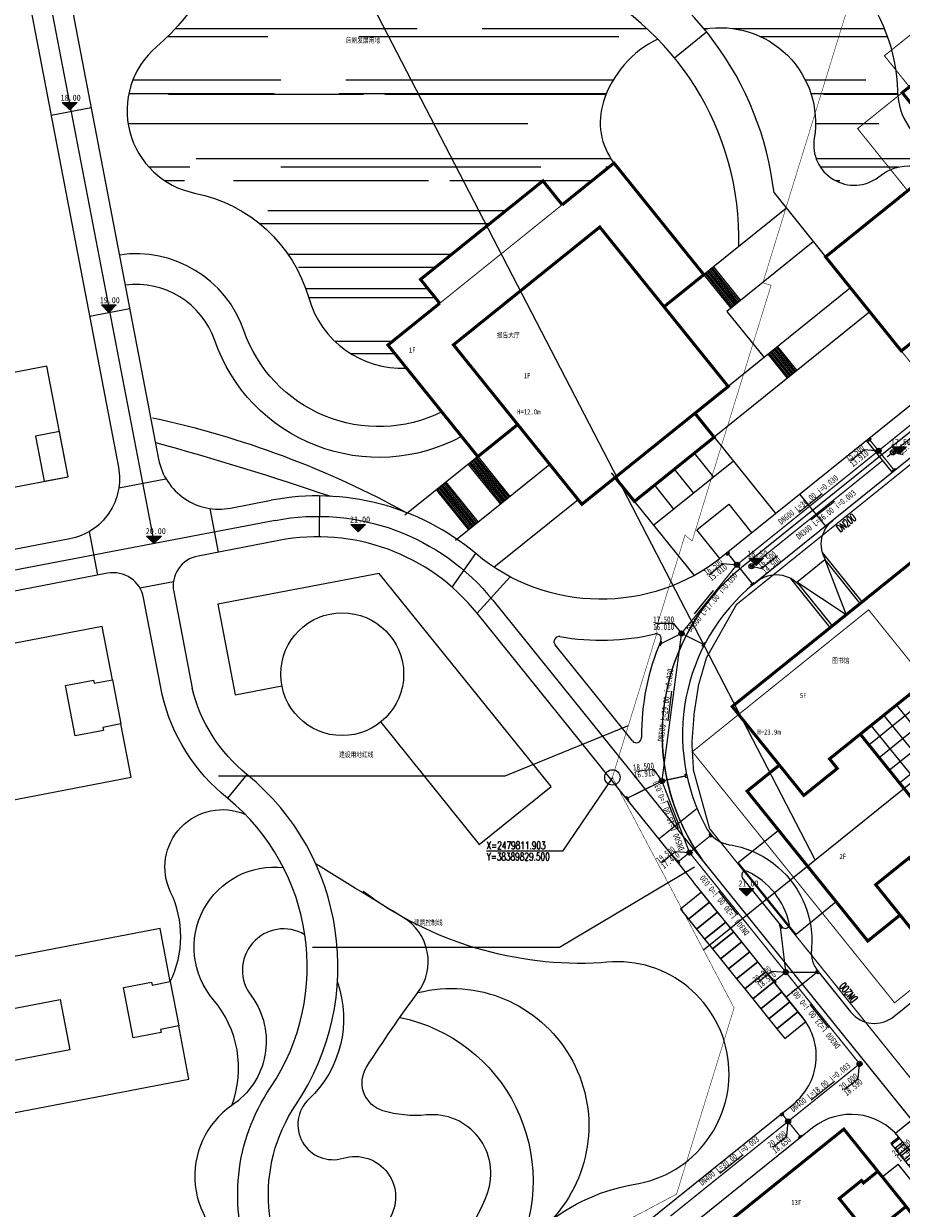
# Model space of a CAD drawing. Extents: x 38389316 to 38392219, y 2477539 to 2480586.
# Tile 27 of 43: x 38389714 to 38389886, y 2479728 to 2479959. Entities that reach past the tile are written whole.
import ezdxf
from ezdxf.enums import TextEntityAlignment as Align

# ---------------------------------------------------------------- set-up
doc = ezdxf.new("R2010")
doc.units = 0
doc.header["$LTSCALE"] = 1000
doc.header["$MEASUREMENT"] = 0
for name, pattern in [('CENTER2', [1.125, 0.75, -0.125, 0.125, -0.125]), ('DASH', [0.35, 0.25, -0.1]), ('PHANTOM2', [1.25, 0.625, -0.125, 0.125, -0.125, 0.125, -0.125])]:
    doc.linetypes.add(name, pattern=pattern)
doc.layers.get('0').update_dxf_attribs({"linetype": 'CONTINUOUS'})
for name, color, linetype in [('000001', 2, 'CONTINUOUS'), ('DIM_ELEV', 8, 'CONTINUOUS'), ('DIM_SYMB', 3, 'CONTINUOUS'), ('DIM_污水', 3, 'CONTINUOUS'), ('PIPE-污水', 2, 'CONTINUOUS'), ('PIPE-给水', 6, 'TG_J'), ('PIPE-雨水', 9, 'CONTINUOUS'), ('TWT_COOR', 3, 'CONTINUOUS'), ('u-road', 4, 'CONTINUOUS'), ('U_室外车位', 3, 'CONTINUOUS'), ('XG-雨水井', 2, 'CONTINUOUS'), ('建筑', 31, 'CONTINUOUS'), ('建筑轮廓', 2, 'CONTINUOUS'), ('文字', 7, 'CONTINUOUS'), ('用地界线', 8, 'CONTINUOUS'), ('路中线', 7, 'CENTER2'), ('道路', 33, 'CONTINUOUS'), ('雨水', 130, 'CONTINUOUS')]:
    doc.layers.add(name, color=color, linetype=linetype)
doc.layers.add('规划坐标', color=7, linetype='CONTINUOUS', lineweight=9)
doc.styles.add('-宋体', font='txt', dxfattribs={"width": 0.8})
doc.styles.add('_TCH_DIM', font='SIMPLEX', dxfattribs={"bigfont": 'GBCBIG'})
doc.styles.add('DIM_FONT', font='SIMPLEX', dxfattribs={"width": 0.7, "bigfont": 'GBCBIG'})
doc.styles.add('TG_LINETYPE', font='SIMPLEX', dxfattribs={"width": 0.8, "height": 3, "bigfont": 'HZTXT'})
doc.styles.add('中等线体', font='txt', dxfattribs={"width": 0.8})
doc.styles.add('人防黑体', font='simhei.ttf', dxfattribs={"width": 0.7})
doc.styles.add('宋体', font='txt', dxfattribs={"width": 0.8, "height": 8})
doc.linetypes.add('TG_J', pattern='A,2,-0.3,["J",TG_LINETYPE,S=0.1,R=0,X=-0.23,Y=-0.15],0', length=2.3)
doc.linetypes.add('未加固陡坎', pattern='A,2,[150,AAA.SHX,S=0.5,R=0,X=0,Y=0.5],1e-11', length=2)
pattern_1 = [(0, (38392595.52, 2482422.002), (27.94, 12.7), [190.5, -25.4, 63.5, -12.7]), (0, (38392612.41, 2482428.352), (-12.7, 16.891), [38.1, -4.191, 76.2, -9.525]), (0, (38392601.8696, 2482432.797), (66.04, 8.509), [101.6, -17.78, 50.8, -12.7])]

# ---------------------------------------------------------------- blocks, each defined once
blk = doc.blocks.new('雨水井')
for p, q in [((-1, 0), (1, 0)), ((-0.84, 0.55), (0.84, 0.55)), ((-0.84, -0.54), (0.84, -0.54))]:
    blk.add_line(p, q)
blk.add_lwpolyline([(0, -1), (0, 1)])
blk.add_circle((0, 0), 1)
blk = doc.blocks.new('排水雨水检修井')
for p, q in [((-1, 0), (1, 0)), ((0, -1), (0, 1))]:
    blk.add_line(p, q)
blk.add_circle((0, 0), 1)
blk = doc.blocks.new('_ARROW')
blk.add_solid([(0, 0), (-1, 0.1), (-1, -0.1)])
blk = doc.blocks.new('hyvahavb')
at = {"layer": 'DIM_ELEV'}
blk.add_hatch(color=8, dxfattribs=at).paths.add_polyline_path([(-173.2, -4360.8), (-182.2, -4351.8), (-164.2, -4351.8)])
at = {"layer": 'DIM_ELEV', "color": 8}
for p, q in [((-173.2, -4360.8), (-182.2, -4351.8)), ((-182.2, -4351.8), (-164.2, -4351.8)), ((-173.2, -4360.8), (-164.2, -4351.8))]:
    blk.add_line(p, q, dxfattribs=at)
blk = doc.blocks.new('202210211F')
at = {"layer": '建筑轮廓'}
h = blk.add_hatch(dxfattribs=at)
h.set_pattern_fill('ANSI37', color=8, scale=2, angle=354, style=0)
h.set_pattern_definition([(39, (38392595.5196, 2482422.0017), (-1.998092, 2.467438), []), (129, (38392595.5196, 2482422.0017), (-2.467438, -1.998092), [])])
h.paths.add_polyline_path([(38392234.43, 2481872.86), (38392247.2, 2481883.15), (38392230.15, 2481904.33), (38392217.37, 2481894.05)])
at = {"layer": '道路'}
h = blk.add_hatch(dxfattribs=at)
h.set_pattern_fill('AR-RROOF', color=8, scale=10, style=0)
h.set_pattern_definition(pattern_1)
h.paths.add_polyline_path([(38392216.49, 2482041.07, -0.097394), (38392210.77, 2482054.36, 0.676508), (38392185.09, 2482058.73, -0.004342), (38392175.13, 2482042.81, -0.065377), (38392186.89, 2482031.82, -0.515756), (38392208.38, 2482010.49, 0.67978), (38392220.98, 2482002.94, -0.416345), (38392234.16, 2482001.73), (38392236.76, 2481998.49), (38392239.88, 2482001), (38392236.7, 2482004.95, 0.102875), (38392232.51, 2482008, -0.291825), (38392224.64, 2482019.71, 0.171739)])
h = blk.add_hatch(dxfattribs=at)
h.set_pattern_fill('AR-RROOF', color=8, scale=10, style=0)
h.set_pattern_definition(pattern_1)
h.paths.add_polyline_path([(38392177.82, 2482029.84, 0.045771), (38392170.04, 2482036.5, -0.483594), (38392148.55, 2482042.12, 0.46098), (38392122.46, 2482049.99, -0.232118), (38392110.53, 2482048.61, 0.308021), (38392089.61, 2482040.23, -0.088486), (38392079.87, 2482028.37, 0.626282), (38392087.32, 2481999.79, -0.280568), (38392109.61, 2481979.29, 0.347327), (38392128.72, 2481965.57), (38392125.09, 2481970.09), (38392135.21, 2481978.24), (38392131.45, 2481982.91), (38392155.37, 2482002.16), (38392159.13, 2481997.49), (38392169.25, 2482005.64, -0.247319), (38392167.21, 2482017.67, -0.207053)])
h.paths.add_polyline_path([(38392102.14, 2482057.2, -0.014725), (38392094.65, 2482054.73, -0.088486), (38392089.61, 2482040.23, -0.308021), (38392110.53, 2482048.61, -0.232118)])
h = blk.add_hatch(dxfattribs=at)
h.set_pattern_fill('ANSI32', color=8, scale=0.3, angle=354, style=0)
h.set_pattern_definition([(39, (38392557.0782, 2482469.7506), (-0.8991415, 1.1103473), []), (39, (38392557.748, 2482469.6802), (-0.8991415, 1.1103473), [])])
h.paths.add_polyline_path([(38392224.93, 2481815.29), (38392223.37, 2481814.04), (38392249.09, 2481782.09), (38392250.65, 2481783.35)])
at = {"layer": 'DIM_SYMB', "color": 8, "flags": 128}
for points in [[(38392193.92, 2481926.37), (38392192.96, 2481925.59, 0.328423), (38392182.26, 2481876.92)], [(38392192.96, 2481925.59, 0.360302), (38392184.45, 2481872.67, 0.360302)]]:
    blk.add_lwpolyline(points, format="xyb", dxfattribs=at)
at = {"layer": 'DIM_SYMB', "color": 8, "elevation": 15.59, "flags": 128}
blk.add_lwpolyline([(38392172.05, 2481895.7), (38392147.91, 2481885.81), (38392091.98, 2481885.81)], dxfattribs=at)
at = {"layer": 'DIM_SYMB', "color": 8, "flags": 128}
blk.add_lwpolyline([(38392184.98, 2481868.06), (38392158.63, 2481852.38), (38392110.32, 2481852.38)], dxfattribs=at)
at = {"layer": 'u-road', "color": 8}
for p, q in [((38392172.86, 2481892.73), (38392157.75, 2481911.5)), ((38392202.11, 2481856.4), (38392194.39, 2481865.99))]:
    blk.add_line(p, q, dxfattribs=at)
at = {"layer": 'u-road', "color": 8, "flags": 128}
for points in [[(38392036.38, 2482134.33), (38392072.44, 2481946.25, -0.414214), (38392062.91, 2481932.2), (38392035.41, 2481926.93, 0.414214), (38391997.31, 2481870.75), (38392007.27, 2481818.8)], [(38392059.31, 2482057.19), (38392080.29, 2481947.75, 0.414214), (38392094.34, 2481938.23), (38392102.29, 2481939.75), (38392102.29, 2481939.75), (38392102.29, 2481939.75)], [(38392268.97, 2481843.03), (38392273.8, 2481837.03, 0.414214), (38392282.24, 2481836.12), (38392366.91, 2481904.29, 0.414214), (38392368.73, 2481921.16), (38392307.46, 2481997.26, 0.414214), (38392290.59, 2481999.08), (38392196.42, 2481923.27)], [(38392245.61, 2481973.14), (38392190.54, 2481928.81, -0.358665), (38392142.24, 2481929.33, 0.226009), (38392102.29, 2481939.75)], [(38392217.36, 2481919.58), (38392211.08, 2481927.37, -0.414213), (38392212, 2481935.81), (38392211.99, 2481935.8)], [(38392103.8, 2481931.9), (38392087.99, 2481928.86, 0.414214), (38392083.23, 2481921.84), (38392086.83, 2481903.05)], [(38392184.79, 2481865.16), (38392142.49, 2481917.7, 0.277404), (38392103.8, 2481931.9), (38392087.99, 2481928.86)], [(38392080.96, 2481901.78), (38392077.33, 2481920.71, 0.414214), (38392070.31, 2481925.48), (38392036.92, 2481919.07, 0.414214), (38392005.17, 2481872.26), (38392015.13, 2481820.31)], [(38392196.42, 2481923.27), (38392197.2, 2481923.89, -0.414213), (38392205.63, 2481922.98), (38392211.83, 2481915.28)], [(38392196.68, 2481923.48, 0.364435), (38392187.46, 2481875.45)], [(38392148.85, 2481777.13, -0.798921), (38392107.1, 2481821.63, 0.386637), (38392097.54, 2481886.17, -0.165783), (38392086.83, 2481903.05, -27.025751)], [(38392133.44, 2481633.29), (38392108.65, 2481664.08, -0.249623), (38392105.48, 2481680.7), (38392130.05, 2481759.93, 0.443343), (38392125.52, 2481767.59, -0.5343), (38392102.12, 2481824.98, 0.386397), (38392093.76, 2481881.51, -0.166613), (38392080.96, 2481901.78, -0.165582)], [(38392187.46, 2481875.45, 0.231246), (38392191.79, 2481872.45, -0.061842), (38392196.29, 2481871.17, -0.061842)], [(38392148.85, 2481777.13), (38392204.3, 2481821.78, 0.414214), (38392206.13, 2481838.65), (38392184.81, 2481865.13, -0.000176), (38392184.79, 2481865.16)], [(38392186.69, 2481862.8), (38392186.69, 2481862.8, 0.000157), (38392186.68, 2481862.8, 0.000157)], [(38392207.58, 2481857.15, -0.068484), (38392207.83, 2481851.98, 0.194134), (38392209.13, 2481847.68), (38392209.13, 2481847.68)], [(38392209.13, 2481847.68), (38392215.49, 2481839.77, 0.414213), (38392223.93, 2481838.86), (38392242.78, 2481854.04)], [(38392134.24, 2481641.86, 0.368088), (38392141.89, 2481640.41), (38392289.22, 2481724.34, 0.461895), (38392290.93, 2481733.32), (38392224.94, 2481815.28, 0.414213), (38392208.07, 2481817.1), (38392208.07, 2481817.1), (38392138.94, 2481761.45, 0.149167), (38392135.01, 2481755.66), (38392111.21, 2481678.92, 0.249623), (38392113.33, 2481667.84), (38392134.24, 2481641.86)]]:
    blk.add_lwpolyline(points, format="xyb", dxfattribs=at)
for points in [[(38392059.26, 2482015), (38392067.11, 2482016.5)], [(38392066.79, 2481975.71), (38392074.65, 2481977.22)], [(38392218.59, 2481951.38), (38392223.6, 2481945.15)], [(38392072.52, 2481942.19), (38392081.72, 2481943.95)], [(38392111.71, 2481932.61), (38392111.78, 2481940.61)], [(38392205.58, 2481940.91), (38392210.59, 2481934.68)], [(38392090.28, 2481938.15), (38392091.92, 2481929.62)], [(38392066.71, 2481933.63), (38392068.35, 2481925.1)], [(38392137.61, 2481922.77), (38392142.24, 2481929.33)], [(38392196.42, 2481923.27), (38392191.4, 2481929.5)], [(38392205.01, 2481923.76), (38392210.46, 2481928.15)], [(38392210.46, 2481928.15), (38392214.63, 2481917.39), (38392205.01, 2481923.76)], [(38392076.62, 2481922.61), (38392083.19, 2481923.87)], [(38392148.98, 2481924.8), (38392142.49, 2481917.7)], [(38392211.51, 2481914.88), (38392203.8, 2481924.46)], [(38392211.9, 2481915.19), (38392217.36, 2481919.58)], [(38392097.54, 2481886.17), (38392093.76, 2481881.51)], [(38392185.49, 2481879.53), (38392178.04, 2481873.53)], [(38392209.13, 2481847.68), (38392202.9, 2481842.66)], [(38392230.54, 2481821.08), (38392224.31, 2481816.06)]]:
    blk.add_lwpolyline(points, dxfattribs=at)
at = {"layer": 'u-road', "color": 8, "linetype": 'DASH', "ltscale": 2, "flags": 128}
blk.add_lwpolyline([(38392196.29, 2481871.17, -0.251867), (38392207.58, 2481857.15)], format="xyb", dxfattribs=at)
at = {"layer": 'u-road', "color": 8}
for centre, radius, start, end in [((38392158.53, 2481912.12), 1, 79.9722, 218.8366), ((38392166.71, 2481958.41), 46, 259.9722, 283.2719), ((38392220.67, 2481893.99), 46.03, 156.6109, 180.7767), ((38392177.5, 2481912.66), 1, 336.6109, 103.2719), ((38392173.64, 2481893.35), 1, 218.8366, 0.7767), ((38392195.01, 2481866.49), 0.8, 64.5253, 218.8366), ((38392202.73, 2481856.9), 0.8, 218.8366, 13.1479)]:
    blk.add_arc(centre, radius, start, end, dxfattribs=at)
at = {"layer": 'u-road', "color": 8, "linetype": 'DASH', "ltscale": 2}
blk.add_arc((38392188.9, 2481853.67), 15, 13.1479, 64.5253, dxfattribs=at)
at = {"layer": 'U_室外车位', "color": 8}
for points in [[(38392187.94, 2481861.24), (38392186.37, 2481863.19), (38392182.24, 2481859.86), (38392183.81, 2481857.92)], [(38392189.51, 2481859.29), (38392187.94, 2481861.24), (38392183.81, 2481857.92), (38392185.38, 2481855.97)], [(38392191.08, 2481857.34), (38392189.51, 2481859.29), (38392185.38, 2481855.97), (38392186.95, 2481854.02)], [(38392192.64, 2481855.4), (38392191.08, 2481857.34), (38392186.95, 2481854.02), (38392188.52, 2481852.07)], [(38392194.21, 2481853.45), (38392192.64, 2481855.4), (38392188.52, 2481852.07), (38392190.08, 2481850.13)], [(38392195.78, 2481851.5), (38392194.21, 2481853.45), (38392190.08, 2481850.13), (38392191.65, 2481848.18)], [(38392197.35, 2481849.56), (38392195.78, 2481851.5), (38392191.65, 2481848.18), (38392193.22, 2481846.23)], [(38392198.92, 2481847.61), (38392197.35, 2481849.56), (38392193.22, 2481846.23), (38392194.79, 2481844.28)], [(38392200.48, 2481845.66), (38392198.92, 2481847.61), (38392194.79, 2481844.28), (38392196.35, 2481842.34)], [(38392202.05, 2481843.71), (38392200.48, 2481845.66), (38392196.35, 2481842.34), (38392197.92, 2481840.39)], [(38392203.62, 2481841.77), (38392202.05, 2481843.71), (38392197.92, 2481840.39), (38392199.49, 2481838.44)], [(38392205.19, 2481839.82), (38392203.62, 2481841.77), (38392199.49, 2481838.44), (38392201.06, 2481836.49)], [(38392206.75, 2481837.87), (38392205.19, 2481839.82), (38392201.06, 2481836.49), (38392202.63, 2481834.55)]]:
    blk.add_lwpolyline(points, close=True, dxfattribs=at)
at = {"layer": '建筑', "color": 8, "linetype": 'DASH', "ltscale": 10, "const_width": 0.2, "flags": 128}
for points in [[(38392228.46, 2481965.11), (38392287.43, 2482012.58), (38392254.88, 2482053.01), (38392222.09, 2482026.61), (38392226.98, 2482020.53), (38392216.85, 2482012.38), (38392226.63, 2482000.23), (38392210.59, 2481987.31)], [(38392184.57, 2481890.62), (38392219, 2481918.34), (38392230.35, 2481904.24), (38392229.96, 2481903.93), (38392246.83, 2481882.97), (38392247.22, 2481883.29), (38392249.73, 2481880.17), (38392243.34, 2481875.03), (38392252.12, 2481864.12), (38392224.08, 2481841.55)]]:
    blk.add_lwpolyline(points, close=True, dxfattribs=at)
at = {"layer": '建筑轮廓', "color": 8, "const_width": 0.6, "flags": 128}
for points in [[(38392281.05, 2482023.37), (38392281.05, 2482023.37), (38392271.14, 2482035.68), (38392269.74, 2482034.55), (38392254.88, 2482053.01), (38392235.02, 2482037.02), (38392239.91, 2482030.94), (38392225.58, 2482019.4), (38392235.67, 2482006.86), (38392237.07, 2482007.99), (38392241.59, 2482002.38), (38392235.2, 2481997.24), (38392230.37, 2482003.24), (38392210.59, 2481987.31), (38392225.39, 2481968.93), (38392245.17, 2481984.86), (38392240.47, 2481990.7), (38392246.86, 2481995.84), (38392247.61, 2481994.91), (38392281.8, 2482022.43), (38392281.05, 2482023.37)], [(38392159.13, 2481997.49), (38392169.25, 2482005.64), (38392186.81, 2481983.83), (38392179.02, 2481977.56), (38392191.57, 2481961.98), (38392162.98, 2481938.97), (38392150.44, 2481954.55), (38392142.65, 2481948.28), (38392125.09, 2481970.09), (38392135.21, 2481978.24)], [(38392159.13, 2481997.49), (38392155.37, 2482002.16), (38392131.45, 2481982.91), (38392135.21, 2481978.24)], [(38392137.89, 2481970.13), (38392162.98, 2481938.97), (38392191.57, 2481961.98), (38392166.48, 2481993.14), (38392137.89, 2481970.13)], [(38392169.48, 2481944.2), (38392173.25, 2481939.53), (38392188.82, 2481952.07), (38392185.06, 2481956.75)], [(38392220.81, 2481808.62), (38392226.32, 2481801.76)]]:
    blk.add_lwpolyline(points, dxfattribs=at)
for points in [[(38392225.58, 2482019.4), (38392235.67, 2482006.86), (38392237.07, 2482007.99), (38392247.61, 2481994.91), (38392281.8, 2482022.43), (38392271.14, 2482035.68), (38392269.74, 2482034.55), (38392259.77, 2482046.93)], [(38392210.59, 2481987.31), (38392230.37, 2482003.24), (38392245.17, 2481984.86), (38392225.39, 2481968.93)], [(38392192.35, 2481899.45), (38392206.34, 2481882.08), (38392212.88, 2481887.35), (38392211.37, 2481889.22), (38392230.15, 2481904.33), (38392247.2, 2481883.15), (38392228.43, 2481868.03), (38392226.93, 2481869.9), (38392220.38, 2481864.63), (38392234.37, 2481847.26), (38392272.22, 2481877.74), (38392230.21, 2481929.93)], [(38392230.21, 2481929.93), (38392192.35, 2481899.45), (38392201.57, 2481888), (38392195.26, 2481882.92), (38392218.84, 2481853.63), (38392225.15, 2481858.71), (38392234.37, 2481847.26), (38392253.3, 2481862.5), (38392268.97, 2481843.03), (38392294.21, 2481863.35), (38392265.8, 2481898.63), (38392259.49, 2481893.55)], [(38392234.43, 2481872.86), (38392247.2, 2481883.15), (38392230.15, 2481904.33), (38392217.37, 2481894.05)], [(38392163.53, 2481776.11), (38392170.18, 2481767.85), (38392173.14, 2481770.24), (38392172.76, 2481770.7), (38392203.45, 2481795.41), (38392209.72, 2481787.62), (38392179.03, 2481762.92), (38392178.65, 2481763.38), (38392175.69, 2481761), (38392182.34, 2481752.74), (38392232.97, 2481793.5), (38392226.32, 2481801.76), (38392223.52, 2481799.5), (38392223.9, 2481799.04), (38392219.53, 2481795.52), (38392213.26, 2481803.31), (38392217.63, 2481806.83), (38392218, 2481806.36), (38392220.81, 2481808.62), (38392214.16, 2481816.87)]]:
    blk.add_lwpolyline(points, close=True, dxfattribs=at)
at = {"layer": '建筑轮廓', "color": 8, "linetype": 'DASH', "ltscale": 2, "const_width": 0.2, "flags": 128}
blk.add_lwpolyline([(38392159.13, 2481997.49), (38392135.21, 2481978.24)], dxfattribs=at)
at = {"layer": '建筑轮廓', "color": 8, "flags": 128}
for points in [[(38392058.47, 2481965.97), (38392033.72, 2481961.23), (38392034.63, 2481956.51), (38392026.38, 2481954.93), (38392025.47, 2481959.64), (38391993.65, 2481953.54), (38391997.8, 2481931.94), (38392029.62, 2481938.04), (38392028.71, 2481942.75), (38392036.96, 2481944.33), (38392037.87, 2481939.62), (38392062.62, 2481944.36)], [(38392057.9, 2481943.46), (38392062.62, 2481944.36), (38392060.92, 2481953.2), (38392056.21, 2481952.3)], [(38392019.55, 2481905.56), (38392021.55, 2481895.15), (38392025.28, 2481895.87), (38392025.17, 2481896.46), (38392049.72, 2481901.16), (38392051.6, 2481891.34), (38392027.05, 2481886.63), (38392026.94, 2481887.22), (38392023.21, 2481886.51), (38392025.2, 2481876.1), (38392074.9, 2481885.63), (38392072.9, 2481896.04), (38392069.36, 2481895.36), (38392069.48, 2481894.77), (38392063.98, 2481893.71), (38392062.09, 2481903.54), (38392067.59, 2481904.59), (38392067.71, 2481904), (38392071.24, 2481904.68), (38392069.25, 2481915.09)], [(38392016.72, 2481843.86), (38392018.72, 2481833.45), (38392022.45, 2481834.17), (38392022.33, 2481834.76), (38392061.03, 2481842.18), (38392062.91, 2481832.36), (38392024.22, 2481824.94), (38392024.1, 2481825.53), (38392020.37, 2481824.81), (38392022.37, 2481814.4), (38392086.21, 2481826.64), (38392084.21, 2481837.05), (38392080.67, 2481836.37), (38392080.79, 2481835.78), (38392075.29, 2481834.73), (38392073.4, 2481844.55), (38392078.9, 2481845.6), (38392079.02, 2481845.02), (38392082.55, 2481845.69), (38392080.56, 2481856.1)]]:
    blk.add_lwpolyline(points, close=True, dxfattribs=at)
for points in [[(38392123.68, 2481896.41), (38392142.93, 2481872.5), (38392156.95, 2481883.79), (38392123.39, 2481925.47), (38392091.84, 2481919.42), (38392095.23, 2481901.74), (38392104.37, 2481903.5)], [(38392071.24, 2481904.68), (38392072.9, 2481896.04)], [(38392212.69, 2481861.27), (38392204.83, 2481854.93), (38392193.54, 2481868.96), (38392201.41, 2481875.29)], [(38392082.55, 2481845.69), (38392084.21, 2481837.05)]]:
    blk.add_lwpolyline(points, dxfattribs=at)
at = {"layer": '建筑轮廓', "color": 8}
blk.add_circle((38392116.16, 2481905.76), 12, dxfattribs=at)
at = {"layer": '用地界线', "color": 10, "linetype": 'PHANTOM2', "ltscale": 0.01, "const_width": 0.1, "flags": 128}
blk.add_lwpolyline([(38392235.26, 2482101.89), (38392270.9, 2482137.54), (38392306.54, 2482173.18), (38392373.95, 2482086.4), (38392424.95, 2482025.04), (38392448.56, 2481995.71), (38392438.61, 2481909.05), (38392429.45, 2481829.31), (38392429.01, 2481827.02), (38392427.12, 2481819.84), (38392426.6, 2481818.27), (38392426.26, 2481817.21), (38392425.43, 2481814.9), (38392423.82, 2481810.98), (38392421.79, 2481806.57), (38392418.72, 2481801.02), (38392414.83, 2481794.99), (38392410.53, 2481789.42), (38392405.59, 2481783.99), (38392398.87, 2481777.91), (38392396.95, 2481776.5), (38392345.95, 2481747.45), (38392111.41, 2481613.84), (38392109.01, 2481614.47), (38392106.98, 2481614.07), (38392098.15, 2481630.51), (38392116.12, 2481640.75), (38392101.21, 2481666.92), (38392135.86, 2481778.66), (38392136.38, 2481780.34), (38392181.47, 2481804.15), (38392192.72, 2481840.56), (38392168.94, 2481885.6), (38392177.65, 2481913.84), (38392177.59, 2481914.99), (38392183.13, 2481932.94), (38392184.52, 2481931.77), (38392189.13, 2481946.8), (38392199.95, 2481981.77), (38392198.7, 2481982.12), (38392198.34, 2481982.25), (38392199.41, 2481985.72), (38392202.06, 2481994.32)], close=True, dxfattribs=at)
at = {"layer": '路中线', "color": 8, "ltscale": 20, "flags": 128}
for points in [[(38392186.72, 2481851.91), (38392659.82, 2482232.79)], [(38392208.56, 2481869.49), (38392023.57, 2482226.67)]]:
    blk.add_lwpolyline(points, dxfattribs=at)
at = {"layer": '路中线', "color": 8, "linetype": 'DASH', "ltscale": 4, "flags": 128}
for points in [[(38392155.96, 2482191.82, 0.356792), (38392136.14, 2482196), (38392048.94, 2482150.84, 0.332041), (38392040.59, 2482133.62), (38392079.38, 2481931.29)], [(38392300.55, 2482012.23), (38392195.08, 2481927.32, 0.421005), (38392187.92, 2481867.64), (38392242.92, 2481799.33)], [(38392103.05, 2481935.82, -0.277404), (38392145.61, 2481920.2), (38392187.9, 2481867.67)], [(38392069.56, 2481929.4), (38392036.17, 2481923, 0.414214), (38392001.24, 2481871.5), (38392052.09, 2481606.27, 0.414214), (38392138.7, 2481547.53), (38392199.45, 2481559.18)]]:
    blk.add_lwpolyline(points, format="xyb", dxfattribs=at)
blk.add_lwpolyline([(38392103.05, 2481935.82), (38392069.56, 2481929.4)], dxfattribs=at)
at = {"layer": '道路', "color": 8, "flags": 128}
for points in [[(38392193.66, 2481989.34, 0.301817), (38392160.65, 2482041.89, -0.289076), (38392122.74, 2482097.06, -0.210276), (38392139.28, 2482129.53, -0.160334)], [(38392200.53, 2481999.81, 0.266714), (38392163.83, 2482049.23, -0.287249), (38392130.75, 2482096.99, -0.207631), (38392144.34, 2482123.34)], [(38392094.65, 2482054.73, -0.178368), (38392079.87, 2482028.37, 0.626282), (38392087.32, 2481999.79, -0.280568), (38392109.61, 2481979.29, 0.347327), (38392128.72, 2481965.57, 0.347327)], [(38392216.49, 2482041.07, -0.171739), (38392224.64, 2482019.71, 0.291825), (38392232.51, 2482008, -0.102875), (38392236.7, 2482004.95, 0.129977)], [(38392186.89, 2482031.82, -0.515756), (38392208.38, 2482010.49, 0.67978), (38392220.98, 2482002.94, -0.416345), (38392234.16, 2482001.73, 0.425183)], [(38392177.82, 2482029.84, 0.207053), (38392167.21, 2482017.67, 0.247319), (38392169.25, 2482005.64)], [(38392135.62, 2481957, -0.450959), (38392096.94, 2481972.92, 0.360397), (38392072.64, 2481987.67, 0.360397)], [(38392139.46, 2481952.23, -0.462913), (38392091.27, 2481970.95, 0.355881), (38392073.77, 2481981.77, 0.355881)], [(38392079.09, 2481955.88, -0.072669), (38392128.81, 2481937.31, -0.536188)], [(38392079.66, 2481951.05, -0.014302), (38392113.93, 2481940.52, -27517.621501)], [(38392082.55, 2481845.69, 0.230917), (38392082.63, 2481863.19, -0.692583), (38392097.15, 2481878.4, -0.04307)], [(38392094.57, 2481821.49, 0.273207), (38392090.97, 2481842.19, -0.681729), (38392104.75, 2481867.98, -697.032867)], [(38392107.12, 2481786.55, 0.139861), (38392114.25, 2481784.61, 0.335167), (38392144.52, 2481804.33, 0.551306), (38392132.61, 2481819.64, -0.097914), (38392124.1, 2481820.47, -0.496038), (38392120.92, 2481828.99, -0.020108), (38392130.95, 2481843.54, 0.444902), (38392128.07, 2481858.25, -0.004531), (38392111.53, 2481868.38, 0.000307), (38392110.96, 2481868.73, 0.000307)], [(38392139.57, 2481772.89, 0.114075), (38392143.41, 2481779.64, -0.283478), (38392173.03, 2481806.05, 0.998671), (38392166.72, 2481849.36, -0.175334), (38392120.27, 2481863.3)], [(38392108.86, 2481854.86, 0.838798), (38392098.46, 2481842.84, -0.426097), (38392094.57, 2481821.49, 0.593088), (38392097.69, 2481792.17, 0.080752)], [(38392115.22, 2481845.56, -0.297067), (38392109.62, 2481822.73, 0.789496), (38392116.34, 2481811.19, -0.707937), (38392125.2, 2481799.1, -0.350294), (38392104.94, 2481790.31)], [(38392130.95, 2481843.54, -0.750309), (38392157.02, 2481799.12, -6.34171)], [(38392127.42, 2481838.7, -0.488499), (38392150.18, 2481792.52, -1.91366)]]:
    blk.add_lwpolyline(points, format="xyb", dxfattribs=at)
for points in [[(38392187.35, 2482031.25), (38392181.09, 2482026.16)], [(38392200.53, 2481999.81), (38392210.59, 2481987.31)], [(38392202.94, 2481996.81), (38392179.02, 2481977.56)], [(38392208.2, 2481990.27), (38392191.3, 2481976.66)], [(38392186.81, 2481983.83), (38392192.08, 2481977.29)], [(38392187.05, 2481984.02), (38392192.31, 2481977.48)], [(38392187.28, 2481984.21), (38392192.55, 2481977.67)], [(38392187.51, 2481984.4), (38392192.78, 2481977.85)], [(38392187.75, 2481984.58), (38392193.02, 2481978.04)], [(38392187.98, 2481984.77), (38392193.25, 2481978.23)], [(38392188.22, 2481984.96), (38392193.48, 2481978.42)], [(38392188.45, 2481985.15), (38392193.72, 2481978.61)], [(38392188.68, 2481985.34), (38392193.95, 2481978.79)], [(38392215.48, 2481981.23), (38392191.57, 2481961.98)], [(38392219.24, 2481976.56), (38392188.82, 2481952.07)], [(38392191.3, 2481976.66), (38392198.58, 2481967.63)], [(38392199.36, 2481968.25), (38392203.12, 2481963.58)], [(38392199.59, 2481968.44), (38392203.35, 2481963.77)], [(38392199.82, 2481968.63), (38392203.59, 2481963.96)], [(38392200.06, 2481968.82), (38392203.82, 2481964.14)], [(38392200.29, 2481969.01), (38392204.05, 2481964.33)], [(38392200.52, 2481969.19), (38392204.29, 2481964.52)], [(38392200.76, 2481969.38), (38392204.52, 2481964.71)], [(38392200.99, 2481969.57), (38392204.75, 2481964.9)], [(38392201.22, 2481969.76), (38392204.99, 2481965.09)], [(38392150.44, 2481954.55), (38392128.41, 2481936.81)], [(38392188.82, 2481952.07), (38392200.86, 2481937.12)], [(38392156.71, 2481946.76), (38392138.26, 2481931.91)], [(38392140.78, 2481946.77), (38392147.05, 2481938.98)], [(38392141.01, 2481946.96), (38392147.28, 2481939.17)], [(38392141.25, 2481947.15), (38392147.52, 2481939.36)], [(38392141.48, 2481947.34), (38392147.75, 2481939.55)], [(38392141.71, 2481947.52), (38392147.98, 2481939.73)], [(38392141.95, 2481947.71), (38392148.22, 2481939.92)], [(38392142.18, 2481947.9), (38392148.45, 2481940.11)], [(38392142.41, 2481948.09), (38392148.68, 2481940.3)], [(38392142.65, 2481948.28), (38392148.92, 2481940.49)], [(38392192.59, 2481947.4), (38392177.01, 2481934.86)], [(38392184.93, 2481948.94), (38392188.69, 2481944.26)], [(38392168.73, 2481945.14), (38392184.91, 2481925.05)], [(38392181.03, 2481945.8), (38392184.8, 2481941.13)], [(38392135.01, 2481942.13), (38392141.28, 2481934.34)], [(38392135.25, 2481942.32), (38392141.52, 2481934.53)], [(38392135.48, 2481942.51), (38392141.75, 2481934.72)], [(38392135.71, 2481942.69), (38392141.99, 2481934.91)], [(38392135.95, 2481942.88), (38392142.22, 2481935.09)], [(38392136.18, 2481943.07), (38392142.45, 2481935.28)], [(38392136.42, 2481943.26), (38392142.69, 2481935.47)], [(38392177.14, 2481942.67), (38392180.9, 2481937.99)], [(38392134.55, 2481941.75), (38392140.82, 2481933.96)], [(38392134.78, 2481941.94), (38392141.05, 2481934.15)], [(38392145.8, 2481926.68), (38392162.23, 2481939.9)], [(38392189.95, 2481928.34), (38392185.44, 2481933.95), (38392191.68, 2481938.96), (38392196.19, 2481933.35)], [(38392217.75, 2481919.9), (38392209.97, 2481929.55)], [(38392224.93, 2481815.29), (38392223.37, 2481814.04), (38392249.09, 2481782.09), (38392250.65, 2481783.35), (38392224.93, 2481815.29)], [(38392221.68, 2481807.53), (38392224.8, 2481810.03)], [(38392240.48, 2481790.56), (38392224.8, 2481810.03)]]:
    blk.add_lwpolyline(points, dxfattribs=at)
blk.add_lwpolyline([(38392220.81, 2481808.62), (38392218, 2481806.36), (38392217.63, 2481806.83), (38392213.26, 2481803.31), (38392219.53, 2481795.52), (38392223.9, 2481799.04), (38392223.52, 2481799.5), (38392226.32, 2481801.76)], close=True, dxfattribs=at)
at = {"layer": 'DIM_ELEV', "color": 8, "xscale": 0.16, "yscale": 0.16, "zscale": 0.16}
for p in [(38392090.62, 2482713.76), (38392098.26, 2482674.2), (38392252.7, 2482646.5), (38392146.99, 2482631.29), (38392107.09, 2482629.02), (38392224.73, 2482624.7), (38392222.88, 2482560.16)]:
    blk.add_blockref('hyvahavb', p, dxfattribs=at)
at = {"layer": 'DIM_ELEV', "color": 8, "style": '-宋体', "width": 0.8}
for s, p in [('18.00', (38392061.14, 2482017.81)), ('19.00', (38392068.78, 2481978.25)), ('17.50', (38392223.34, 2481950.5)), ('21.00', (38392117.68, 2481935.4)), ('20.00', (38392077.77, 2481933.13)), ('18.50', (38392195.26, 2481928.74)), ('21.00', (38392193.56, 2481864.28))]:
    blk.add_text(s, height=1.2, dxfattribs=at).set_placement(p)
at = {"layer": 'DIM_SYMB', "color": 8, "style": '宋体', "width": 0.8}
for s, p in [('后期发展用地', (38392120.2, 2482029.12)), ('建设用地红线', (38392118.89, 2481889.55, 21.72)), ('建筑控制线', (38392132.96, 2481856.74, 6.13))]:
    blk.add_text(s, height=1, rotation=360, dxfattribs=at).set_placement(p, align=Align.CENTER)
at = {"layer": '文字', "color": 8, "style": '中等线体', "width": 0.8}
for s, p in [('报告大厅', (38392146.35, 2481971.53)), ('1F', (38392129.17, 2481968.61)), ('1F', (38392151.63, 2481963.59)), ('H=12.0m', (38392150.33, 2481956.53)), ('图书馆', (38392211.89, 2481907.93)), ('5F', (38392205.57, 2481901.11)), ('H=23.9m', (38392197.26, 2481893.97)), ('2F', (38392213.31, 2481869.67)), ('13F', (38392203.89, 2481802.03))]:
    blk.add_text(s, height=1, rotation=360, dxfattribs=at).set_placement(p)

msp = doc.modelspace()

# ---------------------------------------------------------------- hatches: boundary and pattern name
at = {"layer": 'PIPE-给水'}
for points in [[(38389853.75, 2479845.68), (38389853.64, 2479845.74), (38389853.65, 2479845.76)], [(38389853.75, 2479845.68), (38389853.67, 2479845.78), (38389853.65, 2479845.76)], [(38389847.88, 2479835.27), (38389847.77, 2479835.34), (38389847.76, 2479835.32)], [(38389847.88, 2479835.27), (38389847.76, 2479835.31), (38389847.76, 2479835.32)], [(38389846.33, 2479829.93), (38389846.45, 2479829.9), (38389846.2, 2479829.96)], [(38389846.33, 2479829.93), (38389846.45, 2479829.9), (38389846.2, 2479829.96)], [(38389845.48, 2479824.46), (38389845.61, 2479824.45), (38389845.36, 2479824.48)], [(38389845.48, 2479824.46), (38389845.61, 2479824.45), (38389845.36, 2479824.48)], [(38389845.03, 2479818.58), (38389845.15, 2479818.57), (38389844.9, 2479818.58)], [(38389845.03, 2479818.58), (38389845.15, 2479818.57), (38389844.9, 2479818.58)], [(38389845.35, 2479813.25), (38389845.22, 2479813.24), (38389845.22, 2479813.23)], [(38389845.35, 2479813.25), (38389845.23, 2479813.22), (38389845.22, 2479813.23)], [(38389848.48, 2479801.92), (38389848.36, 2479801.89), (38389848.37, 2479801.87)], [(38389848.48, 2479801.92), (38389848.38, 2479801.84), (38389848.37, 2479801.87)]]:
    msp.add_hatch(color=256, dxfattribs=at).paths.add_polyline_path(points)
at = {"layer": 'XG-雨水井'}
for points in [[(38389879.87, 2479878.26), (38389879.87, 2479878.26), (38389879.6, 2479878.04), (38389879.78, 2479877.82), (38389880.05, 2479878.04), (38389880.05, 2479878.04)], [(38389884.89, 2479872.04), (38389884.89, 2479872.04), (38389884.62, 2479871.82), (38389884.44, 2479872.04), (38389884.71, 2479872.26), (38389884.71, 2479872.26)], [(38389852.22, 2479856), (38389852.22, 2479856), (38389851.95, 2479855.78), (38389852.13, 2479855.56), (38389852.4, 2479855.77), (38389852.4, 2479855.78)], [(38389857.24, 2479849.78), (38389857.24, 2479849.77), (38389856.97, 2479849.56), (38389856.79, 2479849.78), (38389857.06, 2479850), (38389857.06, 2479850)], [(38389838.92, 2479838.41), (38389838.92, 2479838.41), (38389838.78, 2479838.09), (38389839.05, 2479837.98), (38389839.18, 2479838.3), (38389839.18, 2479838.3)], [(38389847.63, 2479838.11), (38389847.63, 2479838.11), (38389847.47, 2479837.8), (38389847.22, 2479837.93), (38389847.37, 2479838.23), (38389847.37, 2479838.23)], [(38389843.99, 2479812.58), (38389843.99, 2479812.58), (38389844.06, 2479812.24), (38389843.78, 2479812.18), (38389843.71, 2479812.52), (38389843.71, 2479812.52)], [(38389832.06, 2479807.98), (38389832.06, 2479807.97), (38389832.27, 2479807.7), (38389832.5, 2479807.88), (38389832.29, 2479808.15), (38389832.29, 2479808.15)], [(38389848.61, 2479800.91), (38389848.61, 2479800.91), (38389848.83, 2479800.64), (38389848.6, 2479800.46), (38389848.39, 2479800.73), (38389848.39, 2479800.73)], [(38389842.05, 2479795.57), (38389842.05, 2479795.57), (38389842.26, 2479795.3), (38389842.49, 2479795.48), (38389842.27, 2479795.75), (38389842.27, 2479795.75)], [(38389862.09, 2479782.96), (38389862.09, 2479782.96), (38389862.31, 2479782.69), (38389862.53, 2479782.87), (38389862.32, 2479783.14), (38389862.32, 2479783.14)], [(38389869.49, 2479774.24), (38389869.49, 2479774.24), (38389869.7, 2479773.97), (38389869.48, 2479773.79), (38389869.26, 2479774.05), (38389869.26, 2479774.06)], [(38389860.84, 2479772.22), (38389860.84, 2479772.22), (38389861.06, 2479771.95), (38389861.28, 2479772.13), (38389861.06, 2479772.4), (38389861.06, 2479772.4)], [(38389862.84, 2479746.45), (38389862.84, 2479746.45), (38389862.57, 2479746.23), (38389862.75, 2479746.01), (38389863.02, 2479746.22), (38389863.02, 2479746.22)], [(38389866.61, 2479741.77), (38389866.61, 2479741.77), (38389866.34, 2479741.56), (38389866.16, 2479741.78), (38389866.43, 2479742), (38389866.43, 2479742)]]:
    msp.add_hatch(color=256, dxfattribs=at).paths.add_polyline_path(points)

# ---------------------------------------------------------------- linework, layer by layer
at = {"color": 2}
for p, q in [((38389884.31, 2479875.42), (38389886.34, 2479875)), ((38389861.74, 2479855.18), (38389858.68, 2479852.73)), ((38389856.66, 2479853.16), (38389858.68, 2479852.73))]:
    msp.add_line(p, q, dxfattribs=at)
at = {"layer": 'DIM_污水', "color": 8}
for p, q in [((38389876.05, 2479873.77), (38389878.74, 2479875.94)), ((38389878.74, 2479875.94), (38389881.5, 2479875.72)), ((38389870.52, 2479867.32, 7.5), (38389865.94, 2479863.64, 7.5)), ((38389848.39, 2479851.51), (38389851.09, 2479853.68)), ((38389851.09, 2479853.68), (38389853.85, 2479853.46)), ((38389849.19, 2479848.39, 7.5), (38389845.46, 2479843.86, 7.5)), ((38389837.92, 2479842.02), (38389841.39, 2479842.05)), ((38389841.36, 2479842.05), (38389843, 2479840.04)), ((38389841.08, 2479828.77, 7.5), (38389840.31, 2479822.95, 7.5)), ((38389834.09, 2479813.14), (38389837.53, 2479813.51)), ((38389837.53, 2479813.51), (38389839.18, 2479811.19)), ((38389840.23, 2479807.38, 7.5), (38389842.34, 2479801.91, 7.5)), ((38389839.12, 2479795.26), (38389841.82, 2479797.43)), ((38389841.82, 2479797.43), (38389844.57, 2479797.21)), ((38389850.25, 2479789.65, 7.5), (38389853.93, 2479785.07, 7.5)), ((38389857.93, 2479771.89), (38389860.63, 2479774.06)), ((38389860.63, 2479774.06), (38389863.38, 2479773.84)), ((38389868.05, 2479767.53, 7.5), (38389871.73, 2479762.96, 7.5)), ((38389877.54, 2479753.06), (38389877.81, 2479755.93)), ((38389872.92, 2479752.49, 7.5), (38389868.33, 2479748.83, 7.5)), ((38389874.84, 2479750.89), (38389877.54, 2479753.06)), ((38389863.56, 2479741.81), (38389863.83, 2479744.68)), ((38389860.87, 2479739.64), (38389863.56, 2479741.81)), ((38389885.18, 2479738.02), (38389887.88, 2479740.19)), ((38389855.08, 2479738.13, 7.5), (38389850.49, 2479734.47, 7.5))]:
    msp.add_line(p, q, dxfattribs=at)
at = {"layer": 'DIM_污水', "color": 2}
msp.add_line((38389872.88, 2479865.81, 7.5), (38389868.3, 2479862.13, 7.5), dxfattribs=at)
at = {"layer": 'PIPE-污水', "const_width": 0.25}
for points in [[(38389884.7, 2479875.73), (38389909.64, 2479895.81)], [(38389883.17, 2479874.51), (38389883.92, 2479875.11)], [(38389857.05, 2479853.47), (38389882.26, 2479873.77)]]:
    msp.add_lwpolyline(points, dxfattribs=at)
at = {"layer": 'PIPE-给水', "const_width": 0.25}
for points in [[(38389853.75, 2479845.68), (38389898.04, 2479881.34)], [(38389847.88, 2479835.27), (38389853.75, 2479845.68)], [(38389846.33, 2479829.93), (38389847.88, 2479835.27)], [(38389845.48, 2479824.46), (38389846.33, 2479829.93)], [(38389845.03, 2479818.58), (38389845.48, 2479824.46)], [(38389845.35, 2479813.25), (38389845.03, 2479818.58)], [(38389848.48, 2479801.92), (38389845.35, 2479813.25)], [(38389960.39, 2479662.91), (38389848.48, 2479801.92)]]:
    msp.add_lwpolyline(points, dxfattribs=at)
at = {"layer": 'PIPE-雨水', "const_width": 0.25}
for points in [[(38389908.37, 2479897.36), (38389881.89, 2479876.04)], [(38389881.19, 2479876.11), (38389879.8, 2479877.83)], [(38389881.11, 2479875.41), (38389854.24, 2479853.78)], [(38389881.81, 2479875.34), (38389884.46, 2479872.06)], [(38389853.53, 2479853.85), (38389852.15, 2479855.57)], [(38389843.32, 2479840.43), (38389853.53, 2479853.07)], [(38389854.16, 2479853.07), (38389856.81, 2479849.8)], [(38389842.56, 2479839.81), (38389839.09, 2479838.07)], [(38389842.94, 2479839.54), (38389839.24, 2479811.68)], [(38389843.45, 2479839.81), (38389847.22, 2479837.93)], [(38389838.73, 2479810.96), (38389832.5, 2479807.88)], [(38389839.36, 2479810.72), (38389844.39, 2479797.68)], [(38389839.66, 2479811.29), (38389843.78, 2479812.18)], [(38389844.96, 2479797.52), (38389848.6, 2479800.46)], [(38389844.18, 2479796.9), (38389842.46, 2479795.51)], [(38389844.89, 2479796.82), (38389863.07, 2479774.23)], [(38389863.32, 2479774.34), (38389862.31, 2479782.69)], [(38389863, 2479773.53), (38389861.27, 2479772.14)], [(38389863.7, 2479773.45), (38389877.49, 2479756.32)], [(38389863.86, 2479773.84), (38389869.48, 2479773.79)], [(38389864.23, 2479744.99), (38389877.42, 2479755.61)], [(38389863.52, 2479745.07), (38389862.76, 2479746.01)], [(38389840.86, 2479726.18), (38389863.45, 2479744.36)], [(38389864.15, 2479744.29), (38389866.16, 2479741.78)]]:
    msp.add_lwpolyline(points, dxfattribs=at)
at = {"layer": 'TWT_COOR', "color": 3}
for p, q in [((38389829.5, 2479811.9), (38389819.78, 2479797.51)), ((38389819.78, 2479797.51), (38389804.93, 2479797.51))]:
    msp.add_line(p, q, dxfattribs=at)
at = {"layer": 'XG-雨水井'}
for points in [[(38389880.05, 2479878.04), (38389879.87, 2479878.26), (38389879.87, 2479878.26), (38389879.33, 2479877.83), (38389879.51, 2479877.6), (38389880.05, 2479878.04)], [(38389884.71, 2479872.26), (38389884.89, 2479872.04), (38389884.89, 2479872.04), (38389884.35, 2479871.6), (38389884.17, 2479871.83), (38389884.71, 2479872.26)], [(38389852.4, 2479855.78), (38389852.22, 2479856), (38389852.22, 2479856), (38389851.68, 2479855.57), (38389851.86, 2479855.34), (38389852.4, 2479855.77)], [(38389857.06, 2479850), (38389857.24, 2479849.78), (38389857.24, 2479849.77), (38389856.7, 2479849.34), (38389856.52, 2479849.56), (38389857.06, 2479850)], [(38389839.18, 2479838.3), (38389838.92, 2479838.41), (38389838.92, 2479838.41), (38389838.65, 2479837.77), (38389838.91, 2479837.66), (38389839.18, 2479838.3)], [(38389847.37, 2479838.23), (38389847.63, 2479838.11), (38389847.63, 2479838.11), (38389847.32, 2479837.49), (38389847.06, 2479837.62), (38389847.37, 2479838.23)], [(38389843.71, 2479812.52), (38389843.99, 2479812.58), (38389843.99, 2479812.58), (38389844.14, 2479811.91), (38389843.85, 2479811.84), (38389843.71, 2479812.52)], [(38389832.29, 2479808.15), (38389832.06, 2479807.98), (38389832.06, 2479807.97), (38389832.49, 2479807.43), (38389832.71, 2479807.61), (38389832.29, 2479808.15)], [(38389848.39, 2479800.73), (38389848.61, 2479800.91), (38389848.61, 2479800.91), (38389849.04, 2479800.37), (38389848.82, 2479800.19), (38389848.39, 2479800.73)], [(38389842.27, 2479795.75), (38389842.05, 2479795.57), (38389842.05, 2479795.57), (38389842.48, 2479795.03), (38389842.7, 2479795.21), (38389842.27, 2479795.75)], [(38389862.32, 2479783.14), (38389862.09, 2479782.96), (38389862.09, 2479782.96), (38389862.53, 2479782.42), (38389862.75, 2479782.6), (38389862.32, 2479783.14)], [(38389869.26, 2479774.06), (38389869.49, 2479774.24), (38389869.49, 2479774.24), (38389869.92, 2479773.7), (38389869.7, 2479773.52), (38389869.26, 2479774.05)], [(38389861.06, 2479772.4), (38389860.84, 2479772.22), (38389860.84, 2479772.22), (38389861.27, 2479771.68), (38389861.5, 2479771.86), (38389861.06, 2479772.4)], [(38389863.02, 2479746.22), (38389862.84, 2479746.45), (38389862.84, 2479746.45), (38389862.3, 2479746.01), (38389862.49, 2479745.79), (38389863.02, 2479746.22)], [(38389866.43, 2479742), (38389866.61, 2479741.77), (38389866.61, 2479741.77), (38389866.07, 2479741.34), (38389865.89, 2479741.57), (38389866.43, 2479742)]]:
    msp.add_lwpolyline(points, close=True, dxfattribs=at)
at = {"layer": '规划坐标', "color": 7, "linetype": 'Continuous'}
msp.add_circle((38389829.5, 2479811.9), 1.5, dxfattribs=at)

# ---------------------------------------------------------------- block references
msp.add_blockref('202210211F', (-2339.44, -2073.7))
at = {"layer": 'DIM_污水', "color": 8}
for p, xscale, yscale, zscale, rotation in [((38389870.52, 2479867.32, 7.5), 1.389713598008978, 1.389713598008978, 1.389713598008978, 38.83661932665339), ((38389849.19, 2479848.39, 7.5), 1.389713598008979, 1.389713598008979, 1.389713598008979, 50.53797010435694), ((38389841.08, 2479828.77, 7.5), 1.389713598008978, 1.389713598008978, 1.389713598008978, 82.44361085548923), ((38389840.23, 2479807.38, 7.5), 1.389713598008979, 1.389713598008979, 1.389713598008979, 111.1110506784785), ((38389850.25, 2479789.65, 7.5), 1.389713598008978, 1.389713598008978, 1.389713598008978, 128.8366193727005), ((38389868.05, 2479767.53, 7.5), 1.389713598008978, 1.389713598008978, 1.389713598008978, 128.8366193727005), ((38389872.92, 2479752.49, 7.5), 1.389713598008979, 1.389713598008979, 1.389713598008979, 38.57508394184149), ((38389855.08, 2479738.13, 7.5), 1.389713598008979, 1.389713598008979, 1.389713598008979, 38.57508394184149)]:
    msp.add_blockref('_ARROW', p, dxfattribs=dict(at, xscale=xscale, yscale=yscale, zscale=zscale, rotation=rotation))
at = {"layer": 'DIM_污水', "color": 2, "xscale": 1.389713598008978, "yscale": 1.389713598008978, "zscale": 1.389713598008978, "rotation": 38.83661932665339}
msp.add_blockref('_ARROW', (38389872.88, 2479865.81, 7.5), dxfattribs=at)
at = {"layer": 'XG-雨水井', "color": 8}
for p, xscale, yscale, zscale, rotation in [((38389881.5, 2479875.72), 0.4999995, 0.4999995, 0.4999995, 308.8366193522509), ((38389853.85, 2479853.46), 0.4999995, 0.4999995, 0.4999995, 308.8366193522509), ((38389843, 2479840.04), 0.4999995, 0.4999995, 0.4999995, 308.8366193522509), ((38389839.18, 2479811.19), 0.4999995, 0.4999995, 0.4999995, 308.8366193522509), ((38389844.57, 2479797.21), 0.4999995, 0.4999995, 0.4999995, 308.8366193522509), ((38389863.38, 2479773.84), 0.4999995, 0.4999995, 0.4999995, 308.8366193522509), ((38389877.81, 2479755.93), 0.4999995, 0.4999995, 0.4999995, 308.8366193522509), ((38389863.83, 2479744.68), 0.4999995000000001, 0.4999995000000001, 0.4999995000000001, 308.4995484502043)]:
    msp.add_blockref('雨水井', p, dxfattribs=dict(at, xscale=xscale, yscale=yscale, zscale=zscale, rotation=rotation))
at = {"layer": '雨水', "linetype": '未加固陡坎', "xscale": 0.4999994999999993, "yscale": 0.4999994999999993, "zscale": 0.4999994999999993, "rotation": 38.83661932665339}
for p in [(38389884.31, 2479875.42), (38389856.66, 2479853.16)]:
    msp.add_blockref('排水雨水检修井', p, dxfattribs=at)

# ---------------------------------------------------------------- texts
at = {"color": 2, "style": '人防黑体', "width": 0.7}
for s, p in [('15.500', (38389887.35, 2479876.74, 70.44)), ('16.500', (38389859.7, 2479854.48, 70.44)), ('14.500', (38389860.59, 2479853.33, 70.44))]:
    msp.add_text(s, height=1.2, rotation=38.8471, dxfattribs=at).set_placement(p, align=Align.MIDDLE)
at = {"layer": '000001', "style": 'DIM_FONT', "width": 0.6}
for rotation, p in [(38.8366, (38389874.72, 2479862.2, 0)), (128.8366, (38389875.03, 2479769.39, 0))]:
    msp.add_text('DN200', height=1.5, rotation=rotation, dxfattribs=at).set_placement(p, align=Align.TOP_CENTER)
at = {"layer": 'DIM_污水', "color": 8, "style": '人防黑体', "width": 0.7}
for s, rotation, p in [('15.500', 38.5759, (38389876.82, 2479875.33, 70.44)), ('13.910', 38.5759, (38389877.74, 2479874.21, 70.44)), ('16.500', 38.5759, (38389849.17, 2479853.06, 70.44)), ('15.010', 38.5759, (38389850.09, 2479851.94, 70.44)), ('17.500', 0.1376, (38389839.5, 2479842.76, 70.44)), ('16.010', 0.1376, (38389839.52, 2479841.31, 70.44)), ('18.500', 5.9313, (38389835.58, 2479814.03, 70.44)), ('16.910', 5.9313, (38389835.75, 2479812.59, 70.44)), ('19.500', 38.5759, (38389839.89, 2479796.81, 70.44)), ('17.410', 38.5759, (38389840.81, 2479795.69, 70.44)), ('20.000', 38.5759, (38389858.71, 2479773.44, 70.44)), ('18.510', 38.5759, (38389859.63, 2479772.32, 70.44)), ('20.000', 38.5759, (38389875.62, 2479752.44, 70.44)), ('18.590', 38.5759, (38389876.54, 2479751.32, 70.44)), ('20.000', 38.5759, (38389861.64, 2479741.19, 70.44)), ('18.650', 38.5759, (38389862.56, 2479740.07, 70.44)), ('20.000', 38.5759, (38389885.95, 2479739.58, 70.44)), ('18.410', 38.5759, (38389886.87, 2479738.46, 70.44))]:
    msp.add_text(s, height=1.2, rotation=rotation, dxfattribs=at).set_placement(p, align=Align.MIDDLE)
at = {"layer": 'DIM_污水', "color": 9, "style": '人防黑体', "width": 0.7}
for s, rotation, p in [('Y3', 38.8261, (38389881.47, 2479875.43, 0)), ('Y2', 38.8261, (38389853.83, 2479853.18, 0)), ('Y1', 38.8261, (38389842.97, 2479839.74, 0)), ('Y25', 38.8261, (38389839.07, 2479810.83, 0)), ('Y26', 38.8261, (38389844.46, 2479796.86, 0)), ('Y27', 38.8261, (38389863.27, 2479773.49, 0)), ('Y28', 38.8261, (38389877.7, 2479755.57, 0)), ('Y41', 38.489, (38389863.72, 2479744.32, 0))]:
    msp.add_text(s, height=0.4, rotation=rotation, dxfattribs=at).set_placement(p)
at = {"layer": 'DIM_污水', "color": 2, "style": '人防黑体', "width": 0.7}
for s, height, rotation, p in [('W2', 0.4, 38.8527, (38389884.31, 2479875.12, 0)), ('DN300 L=36.00 i=0.003', 1.2, 38.5001, (38389865.97, 2479858.31)), ('W1', 0.4, 38.8527, (38389856.66, 2479852.86, 0))]:
    msp.add_text(s, height=height, rotation=rotation, dxfattribs=at).set_placement(p)
at = {"layer": 'DIM_污水', "color": 8, "style": '人防黑体', "width": 0.7}
for s, rotation, p in [('DN600 L=36.00 i=0.030', 38.5001, (38389862.5, 2479861.21)), ('DN500 L=17.00 i=0.050', 50.2014, (38389844.84, 2479840.24)), ('DN500 L=29.00 i=0.030', 82.1071, (38389839.49, 2479818.81)), ('DN500 L=15.00 i=0.030', 110.7745, (38389843.61, 2479797.88)), ('DN300 L=30.00 i=0.030', 128.5001, (38389856.36, 2479781.63)), ('DN300 L=23.00 i=0.003', 128.5001, (38389874.16, 2479759.51)), ('DN400 L=18.00 i=0.003', 38.2385, (38389864.87, 2479746.42)), ('DN400 L=30.00 i=0.003', 38.2385, (38389847.03, 2479732.05))]:
    msp.add_text(s, height=1.2, rotation=rotation, dxfattribs=at).set_placement(p)
at = {"layer": 'TWT_COOR', "color": 7, "style": '_TCH_DIM', "width": 0.705882}
for s, p in [('X=2479811.903', (38389804.93, 2479797.86)), ('Y=38389829.500', (38389804.93, 2479795.68))]:
    msp.add_text(s, height=1.4875, dxfattribs=at).set_placement(p)

doc.saveas('drawing.dxf')
